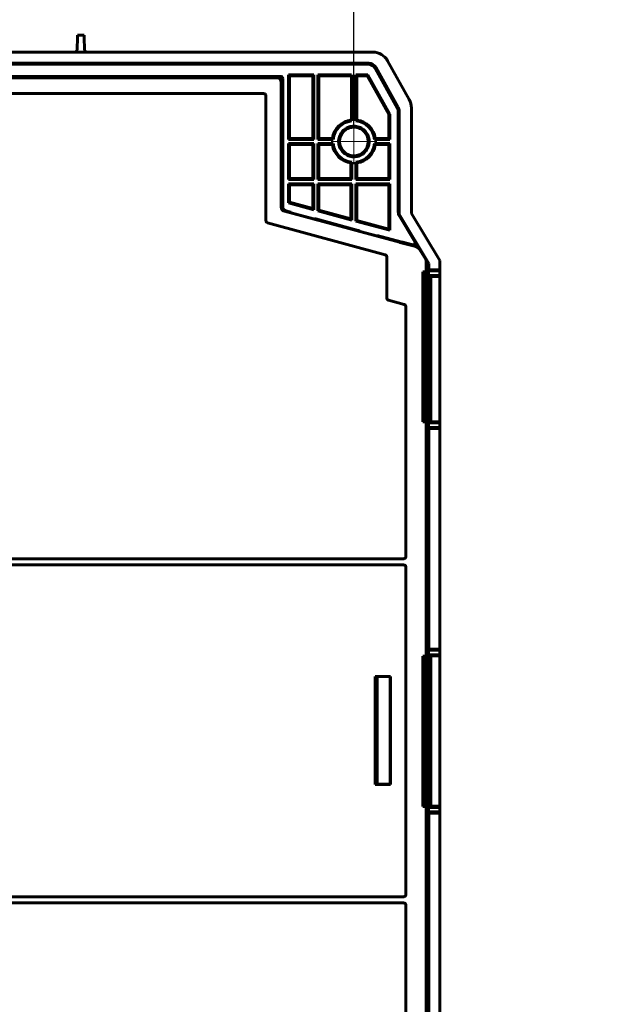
# Model space of a CAD drawing. Header units: millimetres. Extents: x 0 to 841, y 0 to 594.
# Tile 29 of 30: x 699 to 841, y 227 to 460. Entities that reach past the tile are written whole.
import ezdxf

# ---------------------------------------------------------------- set-up
doc = ezdxf.new("R2010")
doc.units = ezdxf.units.MM
for name, pattern in [('K5LT_AXLED', [12, 7.5, -1.5, 1.5, -1.5]), ('K5LT_BASIC', [0]), ('K5LT_THIN', [0])]:
    doc.linetypes.add(name, pattern=pattern)
doc.layers.add('Системный слой', color=7, linetype='Continuous')
doc.styles.add('KDIMTEXTSTYLE', font='GOST_AU.SHX', dxfattribs={"width": 0.96, "oblique": 15, "height": 5})
doc.dimstyles.new('KDIMSTYLE (1.00)', dxfattribs={"dimtxt": 5, "dimasz": 1, "dimexe": 2, "dimexo": 0, "dimgap": 1, "dimtad": 1, "dimtxsty": 'KDIMTEXTSTYLE', "dimsah": 1, "dimcen": 0, "dimdle": 1, "dimadec": 0, "dimazin": 0, "dimtfac": 0.667, "dimtmove": 0, "dimatfit": 3, "dimfxl": 1, "dimtvp": 1, "dimtolj": 1, "dimtzin": 0, "dimarcsym": 0})

# ---------------------------------------------------------------- blocks, each defined once
blk = doc.blocks.new('U142')
at = {"layer": 'Системный слой', "color": 150, "linetype": 'K5LT_BASIC', "lineweight": 60, "true_color": 0x0080ff}
for p, q in [((793.33, 406.4), (793.26, 406.43)), ((793.86, 405.97), (793.33, 406.4))]:
    blk.add_line(p, q, dxfattribs=at)
blk = doc.blocks.new('U145')
at = {"layer": 'Системный слой', "color": 150, "linetype": 'K5LT_BASIC', "lineweight": 60, "true_color": 0x0080ff}
for p, q in [((793.4, 406.38), (792.86, 407.28)), ((795.52, 402.83), (795.52, 402.84))]:
    blk.add_line(p, q, dxfattribs=at)
blk = doc.blocks.new('U147')
at = {"layer": 'Системный слой', "color": 150, "linetype": 'K5LT_BASIC', "lineweight": 60, "true_color": 0x0080ff}
for p, q in [((769.35, 413.03), (769.44, 413.01)), ((779.27, 410.36), (779.36, 410.33))]:
    blk.add_line(p, q, dxfattribs=at)
blk = doc.blocks.new('U150')
at = {"layer": 'Системный слой', "color": 150, "linetype": 'K5LT_BASIC', "lineweight": 60, "true_color": 0x0080ff}
for p, q in [((783.92, 304.74), (783.92, 279.27)), ((783.92, 173.52), (783.92, 173.28))]:
    blk.add_line(p, q, dxfattribs=at)
blk = doc.blocks.new('U152')
at = {"layer": 'Системный слой', "color": 150, "linetype": 'K5LT_BASIC', "lineweight": 60, "true_color": 0x0080ff}
for q in [(743.74, 449.84), (731.13, 449.81)]:
    blk.add_line((731.12, 449.81), q, dxfattribs=at)
blk = doc.blocks.new('U156')
at = {"layer": 'Системный слой', "color": 150, "linetype": 'K5LT_BASIC', "lineweight": 60, "true_color": 0x0080ff}
for q in [(727.63, 449.8), (717.83, 449.77)]:
    blk.add_line((717.82, 449.77), q, dxfattribs=at)
blk = doc.blocks.new('U157')
at = {"layer": 'Системный слой', "color": 150, "linetype": 'K5LT_BASIC', "lineweight": 60, "true_color": 0x0080ff}
for p, q in [((738.7, 449.69), (740.27, 449.7)), ((740.27, 449.7), (741.33, 449.71)), ((741.33, 449.71), (741.87, 449.73))]:
    blk.add_line(p, q, dxfattribs=at)
blk = doc.blocks.new('U158')
at = {"layer": 'Системный слой', "color": 150, "linetype": 'K5LT_BASIC', "lineweight": 60, "true_color": 0x0080ff}
for p, q in [((796.07, 302.98), (796.07, 303.2)), ((796.07, 280.49), (796.07, 281.03))]:
    blk.add_line(p, q, dxfattribs=at)
blk = doc.blocks.new('U161')
at = {"layer": 'Системный слой', "color": 150, "linetype": 'K5LT_BASIC', "lineweight": 60, "true_color": 0x0080ff}
for p, q in [((796.07, 394.2), (796.07, 393.98)), ((796.07, 372.03), (796.07, 371.49))]:
    blk.add_line(p, q, dxfattribs=at)
blk = doc.blocks.new('U164')
at = {"layer": 'Системный слой', "color": 150, "linetype": 'K5LT_BASIC', "lineweight": 60, "true_color": 0x0080ff}
for p, q in [((795.96, 396.94), (795.96, 393.99)), ((795.95, 372.02), (795.93, 342.24))]:
    blk.add_line(p, q, dxfattribs=at)
blk = doc.blocks.new('U165')
at = {"layer": 'Системный слой', "color": 150, "linetype": 'K5LT_BASIC', "lineweight": 60, "true_color": 0x0080ff}
for p, q in [((727.63, 449.8), (728.88, 449.79)), ((728.88, 449.79), (730.04, 449.79)), ((730.04, 449.79), (731.13, 449.79)), ((731.13, 449.79), (734.03, 449.77)), ((734.03, 449.77), (735.98, 449.76)), ((735.98, 449.76), (736.92, 449.74))]:
    blk.add_line(p, q, dxfattribs=at)
blk = doc.blocks.new('U166')
at = {"layer": 'Системный слой', "color": 150, "linetype": 'K5LT_BASIC', "lineweight": 60, "true_color": 0x0080ff}
for p, q in [((735.13, 449.7), (733.41, 449.69)), ((736.31, 449.71), (735.13, 449.7)), ((736.92, 449.73), (736.31, 449.71))]:
    blk.add_line(p, q, dxfattribs=at)
blk = doc.blocks.new('U168')
at = {"layer": 'Системный слой', "color": 30, "linetype": 'K5LT_AXLED', "lineweight": 18, "true_color": 0xff8000}
for q in [(778.37, 436.79), (772.98, 431.4), (783.77, 431.4), (778.37, 426)]:
    blk.add_line((778.37, 431.4), q, dxfattribs=at)
blk = doc.blocks.new('KDIMARROW_01')
at = {"layer": 'Системный слой'}
blk.add_hatch(color=0, dxfattribs=at).paths.add_polyline_path([(0, 0), (-5, 0.66), (-4.5, 0), (-5, -0.66)])
at = {"layer": 'Системный слой', "color": 0, "linetype": 'K5LT_THIN', "lineweight": 18}
for p, q in [((-4.5, 0), (-5, 0.66)), ((-5, 0.66), (0, 0)), ((0, 0), (-5, -0.66)), ((-5, -0.66), (-4.5, 0)), ((0, 0), (-1, 0))]:
    blk.add_line(p, q, dxfattribs=at)

msp = doc.modelspace()

# ---------------------------------------------------------------- linework, layer by layer
at = {"layer": 'Системный слой', "color": 150, "linetype": 'K5LT_BASIC', "lineweight": 60, "true_color": 0x0080ff}
for p, q in [((712.836, 453.036), (712.917, 456.127)), ((712.917, 456.127), (712.928, 456.549)), ((712.928, 456.549), (714.518, 456.549)), ((714.518, 456.549), (714.529, 456.127)), ((714.529, 456.127), (714.61, 453.036)), ((604.576, 452.549), (782.87, 452.549)), ((605.57, 449.922), (781.876, 449.922)), ((701.675, 449.881), (720.867, 449.881)), ((701.68, 449.845), (701.675, 449.881)), ((701.68, 449.845), (701.677, 449.881)), ((701.687, 449.796), (701.682, 449.832)), ((701.687, 449.796), (701.684, 449.832)), ((714.329, 449.782), (714.329, 449.824)), ((724.145, 449.808), (714.329, 449.782)), ((723.059, 449.74), (723.055, 449.787)), ((740.27, 449.85), (727.627, 449.799)), ((727.634, 449.817), (727.634, 449.873)), ((741.873, 449.74), (741.865, 449.836)), ((755.759, 449.74), (741.875, 449.727)), ((755.759, 449.74), (755.768, 449.79)), ((755.768, 449.79), (755.759, 449.74)), ((764.967, 449.904), (764.754, 449.691)), ((764.967, 449.904), (781.746, 449.904)), ((764.967, 449.904), (764.967, 449.691)), ((786.372, 450.493), (791.494, 441.295)), ((781.68, 449.691), (605.766, 449.691)), ((718.904, 449.691), (717.835, 449.694)), ((736.918, 449.727), (723.061, 449.727)), ((723.061, 449.727), (736.918, 449.727)), ((727.626, 449.691), (727.626, 449.727)), ((741.875, 449.727), (755.756, 449.727)), ((743.737, 449.691), (743.737, 449.727)), ((755.749, 449.691), (755.752, 449.727)), ((755.756, 449.727), (755.75, 449.691)), ((788.637, 439.305), (783.425, 448.665)), ((788.779, 439.385), (783.493, 448.877)), ((783.623, 448.895), (788.85, 439.51)), ((761.013, 446.802), (625.733, 446.802)), ((626.433, 446.592), (760.313, 446.592)), ((760.185, 446.464), (626.561, 446.464)), ((761.184, 415.841), (761.184, 445.464)), ((761.313, 445.592), (761.313, 415.873)), ((761.513, 446.302), (761.513, 415.959)), ((763.139, 446.959), (762.91, 447.188)), ((762.91, 431.894), (762.91, 447.188)), ((762.91, 447.188), (768.876, 447.188)), ((768.647, 446.959), (763.139, 446.959)), ((763.139, 432.123), (763.139, 446.959)), ((768.647, 446.959), (768.876, 447.188)), ((768.647, 432.123), (768.647, 446.959)), ((768.876, 431.894), (768.876, 447.188)), ((769.87, 447.188), (777.773, 447.188)), ((770.099, 446.959), (769.87, 447.188)), ((769.87, 431.894), (769.87, 447.188)), ((777.773, 446.959), (770.099, 446.959)), ((770.099, 432.123), (770.099, 446.959)), ((777.773, 436.257), (777.773, 447.188)), ((778.87, 447.188), (781.68, 447.188)), ((778.87, 436.269), (778.87, 447.188)), ((778.87, 447.188), (779.099, 446.959)), ((779.099, 436.471), (779.099, 446.959)), ((781.545, 446.959), (779.099, 446.959)), ((781.68, 447.188), (781.545, 446.959)), ((786.654, 437.784), (781.545, 446.959)), ((781.68, 447.188), (786.883, 437.844)), ((629.708, 442.716), (757.037, 442.716)), ((757.537, 442.217), (757.537, 412.592)), ((788.89, 414.756), (788.89, 438.334)), ((789.039, 418.29), (789.032, 438.412)), ((789.102, 438.537), (789.111, 414.215)), ((792.011, 414.532), (792.002, 439.338)), ((786.883, 437.844), (786.654, 437.784)), ((786.654, 432.123), (786.654, 437.784)), ((786.883, 437.844), (786.883, 431.894)), ((762.91, 431.894), (763.139, 432.123)), ((768.876, 431.894), (762.91, 431.894)), ((768.647, 432.123), (763.139, 432.123)), ((768.876, 431.894), (768.647, 432.123)), ((769.87, 431.894), (770.099, 432.123)), ((773.501, 431.894), (769.87, 431.894)), ((773.299, 432.123), (770.099, 432.123)), ((786.883, 431.894), (783.245, 431.894)), ((786.654, 432.123), (783.447, 432.123)), ((786.883, 431.894), (786.654, 432.123)), ((768.876, 430.899), (762.91, 430.899)), ((762.91, 430.899), (763.139, 430.671)), ((762.91, 422.394), (762.91, 430.899)), ((768.647, 430.671), (763.139, 430.671)), ((763.139, 422.623), (763.139, 430.671)), ((768.876, 430.899), (768.647, 430.671)), ((768.647, 422.623), (768.647, 430.671)), ((768.876, 422.394), (768.876, 430.899)), ((769.87, 430.899), (770.099, 430.671)), ((773.501, 430.899), (769.87, 430.899)), ((769.87, 422.394), (769.87, 430.899)), ((773.299, 430.671), (770.099, 430.671)), ((770.099, 422.623), (770.099, 430.671)), ((786.883, 430.899), (783.245, 430.899)), ((786.654, 430.671), (783.447, 430.671)), ((786.883, 430.899), (786.654, 430.671)), ((786.654, 422.623), (786.654, 430.671)), ((786.883, 430.899), (786.883, 422.394)), ((777.876, 422.394), (777.876, 426.525)), ((778.87, 422.394), (778.87, 426.525)), ((777.647, 422.623), (777.647, 426.323)), ((779.099, 422.623), (779.099, 426.323)), ((762.91, 422.394), (763.139, 422.623)), ((768.876, 422.394), (762.91, 422.394)), ((768.647, 422.623), (763.139, 422.623)), ((768.647, 422.623), (768.876, 422.394)), ((770.099, 422.623), (769.87, 422.394)), ((777.876, 422.394), (769.87, 422.394)), ((777.647, 422.623), (770.099, 422.623)), ((777.647, 422.623), (777.876, 422.394)), ((779.099, 422.623), (778.87, 422.394)), ((786.883, 422.394), (778.87, 422.394)), ((786.654, 422.623), (779.099, 422.623)), ((786.654, 422.623), (786.883, 422.394)), ((762.91, 416.844), (762.91, 421.399)), ((762.91, 421.399), (763.139, 421.171)), ((768.876, 421.399), (762.91, 421.399)), ((763.139, 417.019), (763.139, 421.171)), ((768.647, 421.171), (763.139, 421.171)), ((768.647, 421.171), (768.876, 421.399)), ((768.647, 415.533), (768.647, 421.171)), ((768.876, 415.235), (768.876, 421.399)), ((777.876, 421.399), (769.87, 421.399)), ((770.099, 421.171), (769.87, 421.399)), ((769.87, 414.967), (769.87, 421.399)), ((777.647, 421.171), (770.099, 421.171)), ((770.099, 415.142), (770.099, 421.171)), ((777.647, 421.171), (777.876, 421.399)), ((777.647, 413.106), (777.647, 421.171)), ((777.876, 412.808), (777.876, 421.399)), ((778.87, 412.539), (778.87, 421.399)), ((779.099, 421.171), (778.87, 421.399)), ((786.883, 421.399), (778.87, 421.399)), ((779.099, 412.715), (779.099, 421.171)), ((786.654, 421.171), (779.099, 421.171)), ((786.654, 421.171), (786.883, 421.399)), ((786.654, 410.677), (786.654, 421.171)), ((786.883, 421.399), (786.883, 410.379)), ((788.89, 418.29), (789.039, 418.29)), ((788.89, 418.251), (789.039, 418.29)), ((793.256, 406.426), (761.924, 414.876)), ((762.052, 414.908), (768.795, 413.089)), ((763.441, 414.673), (762.253, 414.993)), ((763.139, 417.019), (762.91, 416.844)), ((768.876, 415.235), (762.91, 416.844)), ((768.647, 415.533), (763.139, 417.019)), ((768.876, 415.235), (768.647, 415.533)), ((769.87, 414.967), (770.099, 415.142)), ((777.876, 412.808), (769.87, 414.967)), ((777.647, 413.106), (770.099, 415.142)), ((763.441, 414.673), (763.537, 414.507)), ((763.442, 414.533), (763.441, 414.673)), ((769.056, 413.115), (769.056, 413.127)), ((769.432, 412.994), (769.279, 412.963)), ((769.346, 413.05), (779.37, 410.346)), ((769.432, 412.994), (769.44, 413.024)), ((769.432, 412.994), (779.267, 410.342)), ((777.647, 413.106), (777.876, 412.808)), ((779.099, 412.715), (778.87, 412.539)), ((786.883, 410.379), (778.87, 412.539)), ((786.654, 410.677), (779.099, 412.715)), ((789.085, 413.893), (789.111, 414.215)), ((789.111, 414.215), (796.105, 402.547)), ((792.806, 407.67), (789.174, 413.728)), ((792.054, 414.376), (798.723, 403.251)), ((757.906, 412.11), (785.815, 404.583)), ((779.275, 410.372), (779.267, 410.342)), ((779.383, 410.238), (779.267, 410.342)), ((779.658, 410.268), (779.654, 410.257)), ((786.654, 410.677), (786.883, 410.379)), ((779.865, 410.104), (789.106, 407.612)), ((783.788, 409.046), (783.923, 409.149)), ((789.82, 407.559), (783.923, 409.149)), ((783.923, 409.149), (783.923, 409.009)), ((789.267, 407.521), (793.027, 406.507)), ((789.389, 407.488), (789.337, 407.517)), ((789.954, 407.335), (789.82, 407.559)), ((789.82, 407.559), (789.933, 407.547)), ((792.029, 406.982), (789.933, 407.547)), ((790.081, 407.301), (789.933, 407.547)), ((792.046, 406.977), (792.212, 406.939)), ((793.1, 406.484), (793.329, 406.403)), ((795.377, 403.439), (793.86, 405.97)), ((786.185, 404.101), (786.185, 394.303)), ((798.723, 403.251), (798.723, 401.109)), ((795.519, 400.584), (795.519, 402.925)), ((795.807, 173.266), (795.807, 401.802)), ((795.963, 396.938), (796.105, 402.547)), ((796.061, 400.71), (796.105, 401.041)), ((796.105, 401.041), (796.105, 402.547)), ((798.723, 401.109), (796.105, 401.041)), ((798.723, 400.778), (798.723, 401.109)), ((794.719, 400.584), (795.447, 400.513)), ((795.519, 400.584), (794.719, 400.584)), ((794.719, 400.584), (794.719, 365.031)), ((795.447, 400.513), (795.519, 400.584)), ((795.447, 400.513), (795.447, 365.102)), ((796.061, 400.71), (798.723, 400.778)), ((796.061, 399.783), (796.061, 400.71)), ((796.061, 399.783), (796.1, 399.492)), ((798.723, 399.716), (796.061, 399.783)), ((796.1, 399.492), (796.605, 399.439)), ((796.1, 365.001), (796.1, 399.492)), ((796.605, 399.439), (798.723, 399.384)), ((796.605, 399.439), (796.605, 365.054)), ((798.723, 399.716), (798.723, 400.778)), ((798.723, 399.384), (798.723, 399.716)), ((798.723, 399.384), (798.723, 365.109)), ((795.963, 396.938), (795.807, 397.191)), ((786.553, 393.822), (790.314, 392.808)), ((796.087, 393.981), (795.807, 393.996)), ((796.087, 394.201), (796.07, 394.201)), ((796.087, 371.492), (796.087, 394.201)), ((790.683, 392.326), (790.683, 333.147)), ((796.087, 372.028), (795.807, 372.013)), ((796.07, 371.493), (796.087, 371.492)), ((795.447, 365.102), (794.719, 365.031)), ((794.719, 365.031), (795.519, 365.031)), ((795.519, 365.031), (795.447, 365.102)), ((795.519, 309.584), (795.519, 365.031)), ((796.1, 365.001), (796.061, 364.71)), ((798.723, 364.778), (796.061, 364.71)), ((796.061, 363.783), (796.061, 364.71)), ((796.061, 363.783), (796.105, 363.452)), ((796.061, 363.783), (798.723, 363.716)), ((796.605, 365.054), (796.1, 365.001)), ((798.723, 365.109), (796.605, 365.054)), ((798.723, 364.778), (798.723, 365.109)), ((798.723, 363.716), (798.723, 364.778)), ((798.723, 363.384), (798.723, 363.716)), ((796.105, 363.452), (798.723, 363.384)), ((796.105, 363.452), (796.105, 311.241)), ((798.723, 363.384), (798.723, 311.31)), ((795.928, 342.24), (795.807, 342.24)), ((796.066, 342.172), (795.807, 342.171)), ((795.807, 341.173), (796.066, 341.172)), ((795.807, 341.103), (795.928, 341.103)), ((795.928, 341.103), (795.903, 302.991)), ((795.928, 342.24), (796.066, 342.172)), ((795.928, 341.103), (796.066, 341.172)), ((796.066, 341.172), (796.066, 342.172)), ((597.262, 332.647), (790.184, 332.647)), ((790.184, 331.2), (597.262, 331.2)), ((790.683, 330.7), (790.683, 253.147)), ((796.105, 311.241), (796.061, 310.91)), ((798.723, 310.978), (796.061, 310.91)), ((796.061, 309.984), (796.061, 310.91)), ((796.061, 309.984), (796.1, 309.692)), ((796.061, 309.984), (798.723, 309.916)), ((796.105, 311.241), (798.723, 311.31)), ((798.723, 310.978), (798.723, 311.31)), ((798.723, 309.916), (798.723, 310.978)), ((794.719, 309.584), (794.719, 274.031)), ((794.719, 309.584), (795.447, 309.513)), ((795.519, 309.584), (794.719, 309.584)), ((795.447, 309.513), (795.519, 309.584)), ((795.447, 309.513), (795.447, 274.102)), ((796.1, 309.692), (796.605, 309.64)), ((796.1, 274.001), (796.1, 309.692)), ((798.723, 309.584), (796.605, 309.64)), ((796.605, 309.64), (796.605, 274.054)), ((798.723, 309.584), (798.723, 309.916)), ((798.723, 309.584), (798.723, 274.109)), ((783.388, 304.802), (783.59, 304.499)), ((783.388, 304.802), (783.388, 279.207)), ((787.024, 304.802), (783.388, 304.802)), ((783.586, 304.08), (783.586, 303.479)), ((783.59, 304.499), (783.679, 304.499)), ((783.708, 302.638), (783.594, 302.98)), ((783.758, 304.737), (783.679, 304.499)), ((786.958, 304.737), (783.758, 304.737)), ((783.881, 304.737), (783.881, 279.273)), ((787.024, 304.802), (786.958, 304.737)), ((786.958, 279.273), (786.958, 304.737)), ((787.024, 279.207), (787.024, 304.802)), ((795.807, 302.996), (796.087, 302.981)), ((796.07, 303.201), (796.087, 303.201)), ((796.087, 303.201), (796.087, 280.492)), ((783.708, 302.638), (783.708, 281.371)), ((783.708, 302.638), (783.881, 302.637)), ((783.586, 280.53), (783.586, 279.929)), ((783.594, 281.029), (783.708, 281.371)), ((783.881, 281.372), (783.708, 281.371)), ((795.807, 281.013), (796.087, 281.028)), ((795.89, 281.017), (795.883, 269.947)), ((796.087, 280.492), (796.07, 280.493)), ((783.388, 279.207), (783.59, 279.51)), ((783.388, 279.207), (787.024, 279.207)), ((783.679, 279.51), (783.59, 279.51)), ((783.758, 279.273), (783.679, 279.51)), ((783.758, 279.273), (786.958, 279.273)), ((787.024, 279.207), (786.958, 279.273)), ((795.447, 274.102), (794.719, 274.031)), ((794.719, 274.031), (795.519, 274.031)), ((795.519, 274.031), (795.447, 274.102)), ((795.519, 218.584), (795.519, 274.031)), ((796.1, 274.001), (796.061, 273.71)), ((798.723, 273.778), (796.061, 273.71)), ((796.061, 272.783), (796.061, 273.71)), ((796.061, 272.783), (798.723, 272.716)), ((796.061, 272.783), (796.105, 272.452)), ((796.605, 274.054), (796.1, 274.001)), ((796.605, 274.054), (798.723, 274.109)), ((798.723, 273.778), (798.723, 274.109)), ((798.723, 272.716), (798.723, 273.778)), ((798.723, 272.384), (798.723, 272.716)), ((798.723, 272.384), (796.105, 272.452)), ((796.105, 272.452), (796.105, 220.241)), ((798.723, 272.384), (798.723, 220.31)), ((795.87, 262.593), (795.826, 250.283)), ((790.184, 252.647), (597.262, 252.647)), ((597.262, 251.2), (790.184, 251.2)), ((790.683, 250.7), (790.683, 187.097)), ((796.066, 250.163), (795.807, 250.163)), ((795.826, 250.283), (796.066, 250.163)), ((796.066, 249.181), (796.066, 250.163)), ((795.807, 249.181), (796.066, 249.181)), ((795.807, 249.059), (795.822, 249.059)), ((795.822, 249.059), (795.807, 244.918)), ((795.822, 249.059), (796.066, 249.181))]:
    msp.add_line(p, q, dxfattribs=at)
msp.add_circle((778.373, 431.397), 3.395, dxfattribs=at)
for centre, radius, start, end in [((712.336, 453.049), 0.5, 270, 358.5), ((715.11, 453.049), 0.5, 181.5, 270), ((778.373, 431.397), 5.126, 96.72219, 171.85991), ((778.373, 431.397), 4.897, 97.03739, 174.17201), ((778.373, 431.397), 4.897, 5.82799, 84.17201), ((778.373, 431.397), 5.126, 8.14009, 81.85991), ((778.373, 431.397), 5.126, 188.14009, 261.85991), ((778.373, 431.397), 4.897, 185.82799, 264.17201), ((778.373, 431.397), 4.897, 275.82799, 354.17201), ((778.373, 431.397), 5.126, 278.14009, 351.85991)]:
    msp.add_arc(centre, radius, start, end, dxfattribs=at)
for centre, major_axis, ratio, start_param, end_param in [((782.87, 448.549), (4.007, 0), 0.9982057, 0.5073464, 1.5707963), ((781.746, 447.904), (-1.981, -0.28), 0.9998251, 3.5092222, 4.5719435), ((781.875, 447.922), (-1.981, -0.28), 0.9998251, 3.5092222, 4.5719435), ((781.677, 447.688), (1.015, 1.727), 0.9981575, 5.7526471, 6.8137235), ((760.184, 445.464), (-0.707, -0.707), 0.9996955, 2.3563468, 3.9268385), ((760.313, 445.592), (-0.707, -0.707), 0.9996955, 2.3563468, 3.9268385), ((761.013, 446.302), (-0.354, -0.354), 0.9996955, 2.3563468, 3.9268385), ((757.036, 442.215), (-0.355, -0.355), 0.9972647, 2.357564, 3.9256213), ((788.002, 439.333), (0.445, 3.992), 0.9959481, 4.8243024, 5.3335323), ((786.887, 438.332), (-1.939, -0.503), 0.9985373, 2.8878938, 3.3952915), ((787.032, 438.411), (-0.98, -1.744), 0.9997903, 2.0834495, 2.5912121), ((787.102, 438.536), (-0.98, -1.744), 0.9997903, 2.0834495, 2.5912121), ((762.185, 415.841), (0.971, 0.241), 0.9998383, 2.8984056, 4.2056756), ((762.313, 415.873), (0.971, 0.241), 0.9998383, 2.8984056, 4.2056756), ((762.513, 415.959), (0.998, -0.062), 0.9998471, 3.2040633, 4.5114193), ((758.037, 412.593), (0.398, 0.305), 0.9978279, 2.4889539, 3.7942314), ((768.796, 413.094), (0.483, -0.13), 0.0087269, 4.7123892, 6.2657322), ((769.358, 413.045), (0.302, -0.081), 0.0033814, 1.6124561, 3.1425918), ((769.358, 413.034), (-0.302, 0.081), 0.0033509, 0.0009894, 1.5581097), ((790.893, 414.762), (1.373, 1.462), 0.9970839, 2.3264988, 2.8658142), ((792.311, 414.533), (0.024, 0.301), 0.9920416, 1.6506475, 2.1934512), ((779.364, 410.335), (-0.29, 0.078), 0.0034901, 1.5729581, 3.141424), ((779.368, 410.346), (0.29, -0.078), 0.0035248, 6.2830149, 7.8468844), ((779.866, 410.108), (-0.483, 0.13), 0.0087269, 0.0174535, 1.5707965), ((788.845, 406.646), (-0.872, 0.491), 0.999378, 4.712389, 4.9624491), ((792.16, 407.464), (0.489, -0.114), 0.9947882, 4.6781476, 4.712389), ((792.325, 407.426), (0.537, -0.135), 0.9027424, 4.6970136, 6.2643193), ((792.374, 407.414), (0.489, -0.114), 0.9947882, 6.2454533, 7.0499378), ((792.768, 405.541), (0.949, -0.335), 0.9934034, 1.5707963, 1.6469697), ((785.683, 404.1), (-0.474, -0.166), 0.9957296, 2.8055946, 4.1096396), ((794.517, 402.923), (-0.687, -0.731), 0.9970839, 2.3264988, 2.8658142), ((793.804, 401.796), (-1.373, -1.462), 0.9970839, 2.3264988, 2.8658142), ((786.687, 394.306), (0.399, 0.306), 0.9939818, 2.4908162, 3.7923691), ((790.182, 392.324), (-0.284, -0.414), 0.9957296, 2.1735457, 3.4775907), ((790.182, 333.148), (-0.355, 0.355), 0.9972647, 2.357564, 3.9256213), ((790.182, 330.699), (-0.355, -0.355), 0.9972647, 2.357564, 3.9256213), ((783.595, 304.08), (0, 0.5), 0.0174551, 0.5788296, 1.5707963), ((783.595, 303.479), (0, 0.5), 0.0174551, 1.5707963, 3.0892328), ((783.595, 280.53), (0, -0.5), 0.0174551, 3.1939525, 4.712389), ((783.595, 279.929), (0, -0.5), 0.0174551, 4.712389, 5.7043558), ((790.182, 253.148), (-0.355, 0.355), 0.9972647, 2.357564, 3.9256213), ((790.182, 250.699), (-0.355, -0.355), 0.9972647, 2.357564, 3.9256213)]:
    msp.add_ellipse(centre, major_axis=major_axis, ratio=ratio, start_param=start_param, end_param=end_param, dxfattribs=at)
for points in [[(727.634, 449.817), (720.471, 449.833), (711.254, 449.843), (701.68, 449.845)], [(701.682, 449.832), (709.957, 449.831), (717.912, 449.822), (724.145, 449.808)], [(714.329, 449.782), (710.729, 449.79), (706.296, 449.794), (701.687, 449.796)], [(723.059, 449.74), (722.579, 449.752), (720.741, 449.763), (717.818, 449.773)], [(720.867, 449.881), (728.027, 449.874), (734.636, 449.863), (740.27, 449.85)], [(741.873, 449.74), (741.315, 449.765), (737.495, 449.789), (731.116, 449.808)], [(743.743, 449.841), (748.935, 449.826), (753.031, 449.809), (755.768, 449.79)], [(717.835, 449.694), (720.755, 449.703), (722.585, 449.715), (723.061, 449.727)], [(795.883, 269.947), (795.881, 267.174), (795.877, 264.576), (795.87, 262.593)]]:
    msp.add_open_spline(points, degree=3, dxfattribs=at)
for points, knots in [([(778.87, 436.269), (778.904, 436.3), (778.939, 436.33), (779.015, 436.398), (779.057, 436.435), (779.099, 436.471)], [0, 0, 0, 0, 0.4495519, 0.4495519, 1, 1, 1, 1]), ([(781.991, 431.397), (781.991, 431.651), (781.964, 431.907), (781.91, 432.156), (781.825, 432.551), (781.671, 432.938), (781.459, 433.283), (781.248, 433.629), (780.974, 433.943), (780.66, 434.199), (780.346, 434.455), (779.983, 434.661), (779.601, 434.799), (779.22, 434.936), (778.81, 435.01), (778.404, 435.014), (777.999, 435.017), (777.588, 434.951), (777.205, 434.82), (776.822, 434.69), (776.456, 434.491), (776.138, 434.241), (775.819, 433.992), (775.54, 433.683), (775.322, 433.342), (775.105, 433.001), (774.943, 432.618), (774.85, 432.224), (774.757, 431.83), (774.731, 431.414), (774.774, 431.011), (774.817, 430.608), (774.93, 430.206), (775.105, 429.84), (775.279, 429.474), (775.519, 429.133), (775.805, 428.845), (776.09, 428.558), (776.429, 428.316), (776.794, 428.139), (777.158, 427.962), (777.558, 427.847), (777.96, 427.8), (778.361, 427.754), (778.777, 427.777), (779.171, 427.866), (779.566, 427.955), (779.951, 428.114), (780.294, 428.329), (780.637, 428.544), (780.948, 428.821), (781.2, 429.138), (781.453, 429.454), (781.655, 429.818), (781.788, 430.2), (781.922, 430.582), (781.991, 430.992), (781.991, 431.397)], [0, 0, 0, 0, 0.0334502, 0.0334502, 0.0334502, 0.087127, 0.087127, 0.087127, 0.1408501, 0.1408501, 0.1408501, 0.1946385, 0.1946385, 0.1946385, 0.2483939, 0.2483939, 0.2483939, 0.3020807, 0.3020807, 0.3020807, 0.3557343, 0.3557343, 0.3557343, 0.4093848, 0.4093848, 0.4093848, 0.4630575, 0.4630575, 0.4630575, 0.5167746, 0.5167746, 0.5167746, 0.5705576, 0.5705576, 0.5705576, 0.6243221, 0.6243221, 0.6243221, 0.6780135, 0.6780135, 0.6780135, 0.7316684, 0.7316684, 0.7316684, 0.7853177, 0.7853177, 0.7853177, 0.8389875, 0.8389875, 0.8389875, 0.8927004, 0.8927004, 0.8927004, 0.9463571, 0.9463571, 0.9463571, 1, 1, 1, 1]), ([(781.82, 431.432), (781.82, 431.422), (781.821, 431.353), (781.823, 431.143), (781.789, 430.852), (781.72, 430.572), (781.628, 430.197), (781.47, 429.834), (781.259, 429.511), (781.048, 429.188), (780.778, 428.897), (780.473, 428.662), (780.167, 428.428), (779.816, 428.242), (779.45, 428.122), (779.084, 428.001), (778.691, 427.942), (778.306, 427.95), (777.92, 427.957), (777.53, 428.032), (777.168, 428.167), (776.806, 428.302), (776.462, 428.502), (776.165, 428.749), (775.869, 428.996), (775.611, 429.298), (775.413, 429.629), (775.215, 429.96), (775.072, 430.33), (774.995, 430.708), (774.947, 430.945), (774.923, 431.188), (774.925, 431.43), (774.929, 431.816), (775, 432.206), (775.131, 432.569), (775.262, 432.932), (775.458, 433.277), (775.701, 433.576), (775.945, 433.875), (776.245, 434.136), (776.574, 434.338), (776.903, 434.539), (777.271, 434.686), (777.648, 434.767), (778.025, 434.848), (778.421, 434.865), (778.803, 434.817), (779.186, 434.769), (779.565, 434.655), (779.91, 434.483), (780.255, 434.31), (780.576, 434.077), (780.845, 433.8), (781.114, 433.523), (781.339, 433.196), (781.501, 432.846), (781.664, 432.495), (781.767, 432.111), (781.805, 431.727), (781.814, 431.629), (781.819, 431.536), (781.82, 431.477), (781.82, 431.432)], [58.8212772, 58.8212772, 58.8212772, 58.8212772, 59, 60, 61, 62, 63, 64, 65, 66, 67, 68, 69, 70, 71, 72, 73, 74, 75, 76, 77, 78, 79, 80, 81, 82, 83, 84, 85, 86, 87, 88, 89, 90, 91, 92, 93, 94, 95, 96, 97, 98, 99, 100, 101, 102, 103, 104, 105, 106, 107, 108, 109, 110, 111, 112, 113, 114, 115, 116, 117, 118, 118.8212772, 118.8212772, 118.8212772, 118.8212772]), ([(781.768, 431.413), (781.767, 431.663), (781.737, 431.914), (781.681, 432.158), (781.596, 432.528), (781.446, 432.888), (781.244, 433.209), (781.041, 433.53), (780.78, 433.821), (780.483, 434.056), (780.185, 434.292), (779.843, 434.481), (779.485, 434.605), (779.125, 434.729), (778.74, 434.793), (778.36, 434.792), (777.98, 434.79), (777.594, 434.723), (777.236, 434.596), (776.877, 434.468), (776.536, 434.277), (776.24, 434.038), (775.944, 433.799), (775.686, 433.506), (775.486, 433.183), (775.286, 432.86), (775.139, 432.498), (775.057, 432.127), (775.006, 431.894), (774.979, 431.654), (774.978, 431.415), (774.976, 431.036), (775.039, 430.65), (775.163, 430.291), (775.286, 429.932), (775.474, 429.59), (775.709, 429.292), (775.944, 428.994), (776.235, 428.732), (776.556, 428.529), (776.877, 428.326), (777.237, 428.175), (777.607, 428.089), (777.976, 428.004), (778.366, 427.98), (778.743, 428.022), (779.121, 428.063), (779.496, 428.17), (779.839, 428.334), (780.181, 428.498), (780.501, 428.724), (780.77, 428.992), (781.039, 429.261), (781.266, 429.58), (781.431, 429.922), (781.597, 430.265), (781.704, 430.641), (781.747, 431.019), (781.762, 431.15), (781.769, 431.282), (781.768, 431.413)], [0, 0, 0, 0, 0.0352611, 0.0352611, 0.0352611, 0.0889341, 0.0889341, 0.0889341, 0.1425859, 0.1425859, 0.1425859, 0.1962414, 0.1962414, 0.1962414, 0.249931, 0.249931, 0.249931, 0.3036917, 0.3036917, 0.3036917, 0.3574723, 0.3574723, 0.3574723, 0.4111885, 0.4111885, 0.4111885, 0.464862, 0.464862, 0.464862, 0.4983212, 0.4983212, 0.4983212, 0.5519678, 0.5519678, 0.5519678, 0.605628, 0.605628, 0.605628, 0.6593372, 0.6593372, 0.6593372, 0.7130036, 0.7130036, 0.7130036, 0.7666502, 0.7666502, 0.7666502, 0.820304, 0.820304, 0.820304, 0.8739976, 0.8739976, 0.8739976, 0.9277689, 0.9277689, 0.9277689, 0.9815461, 0.9815461, 0.9815461, 1, 1, 1, 1]), ([(773.501, 431.894), (773.47, 431.928), (773.439, 431.962), (773.372, 432.039), (773.335, 432.081), (773.299, 432.123)], [0, 0, 0, 0, 0.4495519, 0.4495519, 1, 1, 1, 1]), ([(783.447, 432.123), (783.411, 432.081), (783.374, 432.039), (783.306, 431.962), (783.276, 431.928), (783.245, 431.894)], [0, 0, 0, 0, 0.5504481, 0.5504481, 1, 1, 1, 1]), ([(773.501, 430.899), (773.47, 430.865), (773.439, 430.831), (773.372, 430.755), (773.335, 430.713), (773.299, 430.671)], [0, 0, 0, 0, 0.4495519, 0.4495519, 1, 1, 1, 1]), ([(783.447, 430.671), (783.411, 430.713), (783.374, 430.755), (783.306, 430.831), (783.276, 430.865), (783.245, 430.899)], [0, 0, 0, 0, 0.5504481, 0.5504481, 1, 1, 1, 1]), ([(777.647, 426.323), (777.689, 426.359), (777.731, 426.396), (777.807, 426.463), (777.841, 426.494), (777.876, 426.525)], [0, 0, 0, 0, 0.5504481, 0.5504481, 1, 1, 1, 1]), ([(779.099, 426.323), (779.057, 426.359), (779.015, 426.396), (778.939, 426.463), (778.904, 426.494), (778.87, 426.525)], [0, 0, 0, 0, 0.5504481, 0.5504481, 1, 1, 1, 1])]:
    msp.add_open_spline(points, degree=3, knots=knots, dxfattribs=at)

# ---------------------------------------------------------------- block references
at = {"layer": 'Системный слой'}
for name in ['U156', 'U165', 'U152', 'U166', 'U157', 'U168', 'U147', 'U145', 'U142', 'U164', 'U161', 'U150', 'U158']:
    msp.add_blockref(name, (0, 0), dxfattribs=at)

# ---------------------------------------------------------------- dimensions: what is measured, and where the dimension line sits
at = {"layer": 'Системный слой', "color": 7}
msp.add_linear_dim(base=(608.373, 466.549), p1=(778.373, 434.792), p2=(608.373, 434.792), location=(693.373, 466.549), text='\\H5.0;\\W0.965;\\Q15;\\H5.0;\\W0.965;\\Q15;\\Q15;Ш1', dimstyle='KDIMSTYLE (1.00)', override={"dimexo": 0, "dimblk1": 'KDIMARROW_01', "dimblk2": 'KDIMARROW_01', "dimse1": 0, "dimse2": 0, "dimclrt": 7, "dimtolj": 1}, dxfattribs=at).render()

doc.saveas('drawing.dxf')
